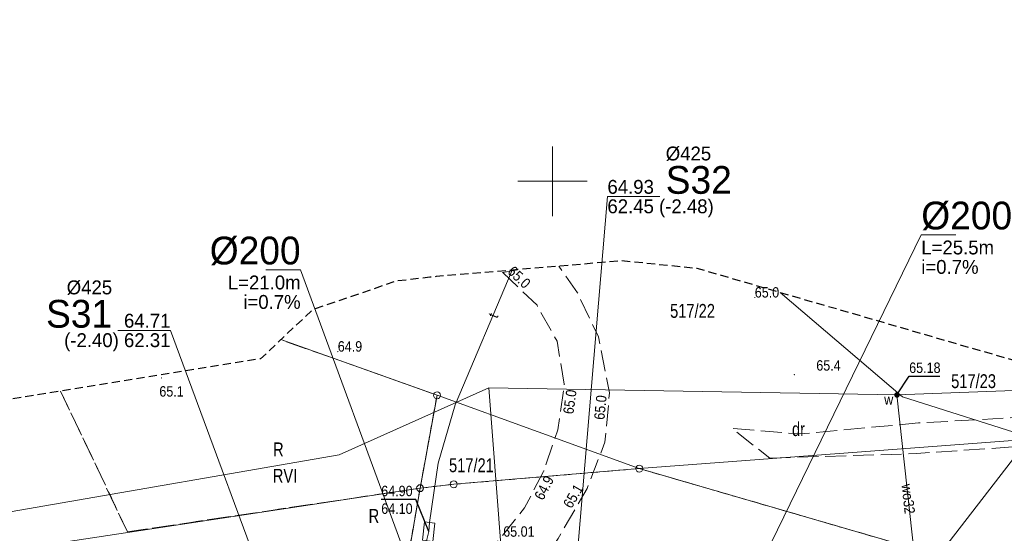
# Model space of a CAD drawing. Header units: metres. Extents: x 6473643 to 6474152, y 5887143 to 5887462.
# Tile 29 of 35: x 6473912 to 6473983, y 5887425 to 5887462. Entities that reach past the tile are written whole.
import ezdxf
from ezdxf.enums import TextEntityAlignment as Align

# ---------------------------------------------------------------- set-up
doc = ezdxf.new("R2010")
doc.units = ezdxf.units.M
doc.header["$MEASUREMENT"] = 0
for name, pattern in [('0.5_0.5', [1, 0.5, -0.5]), ('1.5_0.5', [2, 1.5, -0.5]), ('2', [0.9, 0.6, -0.3]), ('219-500', [0])]:
    doc.linetypes.add(name, pattern=pattern)
doc.layers.get('0').update_dxf_attribs({"color": 2, "linetype": 'CONTINUOUS', "lineweight": 5})
for name, color, linetype in [('202-punkt graniczny', 7, 'CONTINUOUS'), ('203-punkt graniczny', 7, 'CONTINUOUS'), ('209-oznaczenie konturu klasyfikacyjnego', 7, 'CONTINUOUS'), ('210-oznaczenie konturu użytku gruntowego', 7, 'CONTINUOUS'), ('211-numer działki ewidencyjnej', 7, 'CONTINUOUS'), ('217-kontur klasyfikacyjny', 7, 'CONTINUOUS'), ('218-kontur użytku gruntowego', 7, 'CONTINUOUS'), ('219-działka ewidencyjna', 7, 'CONTINUOUS'), ('jezdnia', 7, 'CONTINUOUS'), ('komora podziemna', 7, 'CONTINUOUS'), ('pikieta naturalna', 7, 'CONTINUOUS'), ('pikieta naturalna-Atr2', 7, 'CONTINUOUS'), ('przewód telekomunikacyjny podziemny', 7, 'CONTINUOUS'), ('przewód telekomunikacyjny podziemny-Atr1', 7, 'CONTINUOUS'), ('przewód wodociągowy', 7, 'CONTINUOUS'), ('przewód wodociągowy-Atr1', 7, 'CONTINUOUS'), ('rzedna', 7, 'CONTINUOUS'), ('rzedna-Atr2', 7, 'CONTINUOUS'), ('rzedna-Atr3', 7, 'CONTINUOUS'), ('SJ_16_Liczby', 7, 'CONTINUOUS'), ('SJ_27_Wymiary', 7, 'CONTINUOUS'), ('Wstawianie ramki sekcyjnej z opisem', 7, 'CONTINUOUS'), ('Zakres', 7, 'CONTINUOUS'), ('zasuwa lub zawór', 7, 'CONTINUOUS'), ('zasuwa lub zawór-Atr17', 7, 'CONTINUOUS')]:
    doc.layers.add(name, color=color, linetype=linetype)
for name, color, linetype, lineweight in [('SJ_19_Opis_Pz_1', 7, 'CONTINUOUS', 20), ('SJ_26_Teksty', 7, 'CONTINUOUS', 20), ('SJ_28_Linie_odn', 7, 'CONTINUOUS', 20)]:
    doc.layers.add(name, color=color, linetype=linetype, lineweight=lineweight)
doc.styles.add('OPISOWY', font='GOTHIC.TTF')
doc.styles.get("Standard").update_dxf_attribs({"font": 'Working1250', "width": 0.75})

# ---------------------------------------------------------------- blocks, each defined once
blk = doc.blocks.new('202')
at = {"color": 0, "linetype": 'Continuous', "lineweight": 0}
blk.add_circle((0, 0), 0.25, dxfattribs=at)
blk = doc.blocks.new('203')
at = {"linetype": 'Continuous', "lineweight": 0}
h = blk.add_hatch(color=0, dxfattribs=at)
edge = h.paths.add_edge_path()
edge.add_arc((0, 0), 0.045, 0, 360)
blk = doc.blocks.new('PW01')
at = {"linetype": 'Continuous', "lineweight": 13}
h = blk.add_hatch(color=0, dxfattribs=at)
edge = h.paths.add_edge_path()
edge.add_arc((0, 0), 0.045, 0, 360)
blk = doc.blocks.new('US25')
at = {"linetype": 'Continuous', "lineweight": 0}
h = blk.add_hatch(color=0, dxfattribs=at)
edge = h.paths.add_edge_path()
edge.add_arc((0, 0), 0.2, 0, 360)

msp = doc.modelspace()

# ---------------------------------------------------------------- linework, layer by layer
at = {"layer": '217-kontur klasyfikacyjny', "color": 3, "linetype": '1.5_0.5', "lineweight": 18, "flags": 128}
for points in [[(6473941.68, 5887434.6), (6473930.431, 5887438.599)], [(6473919.39, 5887424.76), (6473914.573, 5887434.886)], [(6473914.573, 5887434.886), (6473919.39, 5887424.76)], [(6473940.46, 5887427.91), (6473941.68, 5887434.6)], [(6473940.46, 5887427.91), (6473919.39, 5887424.76)], [(6473919.39, 5887424.76), (6473940.46, 5887427.91)], [(6473939.74, 5887423.77), (6473940.46, 5887427.91)]]:
    msp.add_lwpolyline(points, dxfattribs=at)
at = {"layer": '218-kontur użytku gruntowego', "color": 3, "linetype": '0.5_0.5', "lineweight": 18, "flags": 128}
for points in [[(6473941.68, 5887434.6), (6473930.431, 5887438.599)], [(6473930.431, 5887438.599), (6473941.68, 5887434.6)], [(6473919.39, 5887424.76), (6473914.573, 5887434.886)], [(6473914.573, 5887434.886), (6473919.39, 5887424.76)], [(6473940.46, 5887427.91), (6473941.68, 5887434.6)], [(6473941.68, 5887434.6), (6473940.46, 5887427.91)], [(6473956.24, 5887429.32), (6473942.88, 5887428.19)], [(6473942.88, 5887428.19), (6473956.24, 5887429.32)], [(6473988.85, 5887419.85), (6473956.24, 5887429.32)], [(6473956.24, 5887429.32), (6473988.85, 5887419.85)], [(6473940.46, 5887427.91), (6473919.39, 5887424.76)], [(6473919.39, 5887424.76), (6473940.46, 5887427.91)], [(6473940.46, 5887427.91), (6473939.74, 5887423.77)], [(6473939.74, 5887423.77), (6473940.46, 5887427.91)], [(6473942.88, 5887428.19), (6473940.46, 5887427.91)], [(6473940.46, 5887427.91), (6473942.88, 5887428.19)]]:
    msp.add_lwpolyline(points, dxfattribs=at)
at = {"layer": '219-działka ewidencyjna', "color": 7, "linetype": '219-500', "lineweight": 18, "flags": 128}
for points in [[(6473966.385, 5887441.988), (6473975.19, 5887434.48)], [(6473930.431, 5887438.599), (6473941.68, 5887434.6)], [(6473940.46, 5887427.91), (6473941.68, 5887434.6)], [(6473941.68, 5887434.6), (6473956.24, 5887429.32)], [(6473975.19, 5887434.48), (6473984.72, 5887431.46)], [(6473956.24, 5887429.32), (6473984.72, 5887431.46)], [(6473942.88, 5887428.19), (6473956.24, 5887429.32)], [(6473988.85, 5887419.85), (6473956.24, 5887429.32)], [(6473907.64, 5887422.94), (6473940.46, 5887427.91)], [(6473939.74, 5887423.77), (6473940.46, 5887427.91)], [(6473940.46, 5887427.91), (6473942.88, 5887428.19)]]:
    msp.add_lwpolyline(points, dxfattribs=at)
at = {"layer": 'jezdnia', "color": 7, "linetype": '1.5_0.5', "lineweight": 18, "flags": 128}
for points in [[(6473946.41, 5887443.43), (6473948.88, 5887441.07), (6473950.32, 5887438.49), (6473950.84, 5887435.37), (6473950.38, 5887432.11), (6473949.37, 5887429.15), (6473947.98, 5887426.49), (6473946.11, 5887424.13), (6473943.84, 5887422.37), (6473940.76, 5887420.96), (6473916.82, 5887417.41), (6473895.04, 5887414.43), (6473867, 5887409.72), (6473833.05, 5887403.88), (6473805.95, 5887400.1), (6473787.34, 5887397.69), (6473759.2, 5887392.55), (6473739.04, 5887389.64), (6473723, 5887386.38), (6473713.25, 5887385.69), (6473709.65, 5887390.23), (6473706.27, 5887371.52), (6473706.82, 5887372.47), (6473707.25, 5887373.21), (6473707.72, 5887373.93), (6473708.22, 5887374.62), (6473708.75, 5887375.29), (6473709.16, 5887375.76), (6473709.32, 5887375.94), (6473709.92, 5887376.55), (6473710.55, 5887377.14), (6473711.2, 5887377.69), (6473711.88, 5887378.21), (6473712.58, 5887378.7), (6473713.31, 5887379.15), (6473714.06, 5887379.57), (6473724.74, 5887381.88), (6473740.03, 5887385.36), (6473759.56, 5887388.43), (6473787.79, 5887393.03), (6473807.9, 5887395.58), (6473834.09, 5887400.02), (6473867.44, 5887405.76), (6473877.56, 5887406.9), (6473895.49, 5887410.16), (6473917.33, 5887413.45), (6473945.64, 5887418.6), (6473948.37, 5887421.24), (6473950.39, 5887424.29), (6473952.48, 5887427.88), (6473953.76, 5887431.21), (6473954.1, 5887434.77), (6473953.31, 5887438.8), (6473951.8, 5887441.96), (6473950.44, 5887443.886)], [(6473947.47, 5887443.635), (6473946.41, 5887443.43)], [(6473994.436, 5887433.509), (6473987.4, 5887433.22), (6473976.36, 5887432.6), (6473967.73, 5887431.81), (6473962.93, 5887432.2), (6473965.64, 5887430.07)], [(6473965.64, 5887430.07), (6473976.2, 5887430.4), (6473983.12, 5887430.88), (6473989.89, 5887431.24), (6473997.01, 5887431.51), (6473998.102, 5887431.577)]]:
    msp.add_lwpolyline(points, dxfattribs=at)
at = {"layer": 'komora podziemna', "color": 30, "linetype": 'Continuous', "lineweight": 18, "flags": 128}
msp.add_lwpolyline([(6473941.53, 5887425.4), (6473941.37, 5887424.07), (6473940.62, 5887424.16), (6473940.78, 5887425.49)], close=True, dxfattribs=at)
at = {"layer": 'przewód telekomunikacyjny podziemny', "color": 30, "linetype": 'Continuous', "lineweight": 18, "flags": 128}
for points in [[(6473941.08, 5887424.78), (6473941.13, 5887425.44), (6473941.76, 5887429.71), (6473942.99, 5887433.91), (6473947.084, 5887443.602)], [(6473940.92, 5887424.11), (6473941.08, 5887424.78)]]:
    msp.add_lwpolyline(points, dxfattribs=at)
at = {"layer": 'przewód wodociągowy', "color": 5, "linetype": 'Continuous', "lineweight": 18, "flags": 128}
for points in [[(6473708.9, 5887392.18), (6473749.25, 5887395.63), (6473764.89, 5887398.29), (6473787.37, 5887402.02), (6473819.75, 5887407.96), (6473863.45, 5887416.67), (6473889.72, 5887422.54), (6473934.62, 5887430.32), (6473945.42, 5887435.13)], [(6473945.42, 5887435.13), (6473946.27, 5887423.83), (6473945.86, 5887423.76), (6473943.72, 5887423.36), (6473907.84, 5887417.68), (6473884.69, 5887413.4), (6473884.04, 5887413.34)], [(6473945.42, 5887435.13), (6473974.8, 5887434.62), (6473984.52, 5887434.99), (6473989.185, 5887435.367)], [(6473978.13, 5887404.17), (6473974.8, 5887434.62)]]:
    msp.add_lwpolyline(points, dxfattribs=at)
at = {"layer": 'rzedna-Atr2', "color": 7, "flags": 128}
for points in [[(6473974.8, 5887434.62), (6473975.68, 5887435.97), (6473977.893, 5887435.97)], [(6473941.08, 5887424.78), (6473940.16, 5887427.1), (6473937.66, 5887427.1)]]:
    msp.add_lwpolyline(points, dxfattribs=at)
at = {"layer": 'SJ_26_Teksty'}
for p, q in [((6473964.259, 5887420.969), (6473976.549, 5887446.134)), ((6473976.549, 5887446.134), (6473979.049, 5887446.134)), ((6473931.854, 5887443.614), (6473929.354, 5887443.614)), ((6473941.161, 5887418.326), (6473931.854, 5887443.614))]:
    msp.add_line(p, q, dxfattribs=at)
at = {"layer": 'SJ_28_Linie_odn'}
for points in [[(6473951.513, 5887419.9), (6473953.948, 5887448.898), (6473957.728, 5887448.898)], [(6473977.006, 5887422.038), (6473990.949, 5887440.078), (6473994.729, 5887440.078)], [(6473930.808, 5887416.752), (6473922.481, 5887439.261), (6473918.702, 5887439.261)]]:
    msp.add_lwpolyline(points, dxfattribs=at)
at = {"layer": 'Wstawianie ramki sekcyjnej z opisem', "color": 7, "linetype": 'Continuous', "lineweight": 13, "flags": 128}
for points in [[(6473950, 5887447.5), (6473950, 5887452.5)], [(6473947.5, 5887450), (6473952.5, 5887450)]]:
    msp.add_lwpolyline(points, dxfattribs=at)
at = {"layer": 'Zakres', "color": 5, "linetype": '2', "lineweight": 25, "flags": 128}
msp.add_lwpolyline([(6473676.81, 5887213.41), (6473667.74, 5887202.78), (6473659.01, 5887210.45), (6473646.22, 5887197.22), (6473711.04, 5887142.9), (6473724.09, 5887158.77), (6473713.27, 5887167.89), (6473715.19, 5887174.47), (6473715.74, 5887184.78), (6473715.02, 5887190.22), (6473713.69, 5887194.31), (6473713.69, 5887194.33), (6473711.51, 5887200.99), (6473711.05, 5887203.97), (6473710.6, 5887215.32), (6473712.4, 5887257.5), (6473712.5, 5887259.36), (6473715.25, 5887262.64), (6473716.97, 5887268.72), (6473717.54, 5887277.85), (6473718.7, 5887278.96), (6473734.03, 5887282.03), (6473761.49, 5887287.53), (6473786, 5887292.44), (6473816.32, 5887298.52), (6473820.72, 5887299.06), (6473856.75, 5887303.47), (6473865.02, 5887304.48), (6473879.04, 5887305.39), (6473905.86, 5887307.1), (6473929.16, 5887308.6), (6473952.76, 5887310.13), (6474012.11, 5887313.94), (6474012.19, 5887313.95), (6474034, 5887315.47), (6474034.15, 5887315.48), (6474067.2, 5887318.1), (6474070.83, 5887312.27), (6474109.78, 5887315.84), (6474119.74, 5887323.71), (6474125.77, 5887325.76), (6474130.41, 5887330.13), (6474132.82, 5887336.03), (6474132.55, 5887342.4), (6474129.75, 5887353.12), (6474127.58, 5887357.86), (6474123.91, 5887361.57), (6474119.19, 5887363.8), (6474113.99, 5887364.28), (6474112.58, 5887364.16), (6474098.55, 5887363.03), (6474089.61, 5887362.31), (6474048.91, 5887359.22), (6474048.87, 5887359.21), (6474015.96, 5887356.62), (6474003.54, 5887355.64), (6473983.11, 5887354.1), (6473951.21, 5887351.69), (6473913.79, 5887348.86), (6473912.21, 5887362.74), (6473912.21, 5887362.79), (6473909.47, 5887386.25), (6473908.51, 5887394.39), (6473921.49, 5887396.5), (6473947.61, 5887400.73), (6473971.66, 5887401.95), (6473989.34, 5887403.75), (6473994.99, 5887406.17), (6473999.9, 5887409.71), (6474003.01, 5887414.9), (6474003.81, 5887420.89), (6474002.18, 5887426.72), (6473998.38, 5887431.43), (6473993.03, 5887434.25), (6473960.42, 5887443.72), (6473954.98, 5887444.27), (6473941.62, 5887443.14), (6473941.16, 5887443.09), (6473938.74, 5887442.81), (6473932.71, 5887440.75), (6473928.97, 5887437.22), (6473827.76, 5887420.81), (6473827.74, 5887420.8), (6473818.01, 5887419.22), (6473821.59, 5887430.98), (6473827.8, 5887454.06), (6473804.74, 5887461.63), (6473793.55, 5887426.22), (6473796.12, 5887415.68), (6473722.82, 5887403.78), (6473688.63, 5887399.87), (6473687.59, 5887392.13), (6473687.54, 5887391.78), (6473687.03, 5887387.21), (6473674.53, 5887374.58), (6473675.94, 5887343.54), (6473681.38, 5887331.77), (6473680.33, 5887310.02), (6473679.31, 5887290.85), (6473677.82, 5887267.61), (6473677.79, 5887266.94), (6473677.55, 5887254.53), (6473677.46, 5887250.52), (6473677.46, 5887250.48), (6473677.12, 5887232.81), (6473677.12, 5887232.77), (6473676.91, 5887220.36), (6473676.91, 5887220.34), (6473676.81, 5887213.91)], close=True, dxfattribs=at)

# ---------------------------------------------------------------- block references
at = {"layer": '202-punkt graniczny', "color": 7, "linetype": 'Continuous', "lineweight": 18}
for p in [(6473941.68, 5887434.6), (6473956.24, 5887429.32), (6473940.46, 5887427.91), (6473942.88, 5887428.19)]:
    msp.add_blockref('202', p, dxfattribs=at)
at = {"layer": '203-punkt graniczny', "color": 7, "linetype": 'Continuous', "lineweight": 18}
msp.add_blockref('203', (6473975.19, 5887434.48), dxfattribs=at)
at = {"layer": 'pikieta naturalna', "color": 7, "linetype": 'Continuous', "lineweight": 13}
for p in [(6473946.41, 5887443.43), (6473946.41, 5887443.43), (6473964.56, 5887441.63), (6473934.53, 5887437.74), (6473921.84, 5887435.84), (6473967.41, 5887436.08), (6473950.84, 5887435.37), (6473950.84, 5887435.37), (6473954.1, 5887434.77), (6473954.1, 5887434.77), (6473949.37, 5887429.15), (6473949.37, 5887429.15), (6473952.48, 5887427.88), (6473952.48, 5887427.88)]:
    msp.add_blockref('PW01', p, dxfattribs=at)
at = {"layer": 'rzedna', "color": 7, "linetype": 'Continuous', "lineweight": 18}
for p in [(6473974.8, 5887434.62), (6473941.08, 5887424.78)]:
    msp.add_blockref('PW01', p, dxfattribs=at)
at = {"layer": 'zasuwa lub zawór', "color": 5, "linetype": 'Continuous', "lineweight": 18}
msp.add_blockref('US25', (6473974.8, 5887434.62), dxfattribs=at)

# ---------------------------------------------------------------- texts
at = {"layer": '209-oznaczenie konturu klasyfikacyjnego', "color": 3, "linetype": 'Continuous', "lineweight": 18, "width": 0.79}
msp.add_text('RVI', height=1, dxfattribs=at).set_placement((6473929.85, 5887428.3))
at = {"layer": '210-oznaczenie konturu użytku gruntowego', "color": 3, "linetype": 'Continuous', "lineweight": 18, "width": 0.79}
for s, p in [('dr', (6473967.24, 5887431.66)), ('R', (6473929.87, 5887430.2)), ('R', (6473936.75, 5887425.41))]:
    msp.add_text(s, height=1, dxfattribs=at).set_placement(p)
at = {"layer": '211-numer działki ewidencyjnej', "color": 7, "linetype": 'Continuous', "lineweight": 18, "width": 0.79}
for s, p in [('517/22', (6473958.46, 5887440.17)), ('517/23', (6473978.7, 5887435.11)), ('517/21', (6473942.54, 5887429.06))]:
    msp.add_text(s, height=1, dxfattribs=at).set_placement(p)
at = {"layer": 'pikieta naturalna-Atr2', "color": 7, "width": 0.9}
for s, rotation, p in [('65.0', 316.305, (6473946.7, 5887443.43)), ('65.0', 316.305, (6473946.7, 5887443.43)), ('65.0', 81.968, (6473951.49, 5887433.2)), ('65.0', 81.968, (6473951.49, 5887433.2)), ('65.0', 84.544, (6473953.73, 5887432.81)), ('65.0', 84.544, (6473953.73, 5887432.81)), ('64.9', 62.41, (6473949.31, 5887426.98)), ('64.9', 62.41, (6473949.31, 5887426.98)), ('65.1', 59.793, (6473951.36, 5887426.39)), ('65.1', 59.793, (6473951.36, 5887426.39))]:
    msp.add_text(s, height=0.75, rotation=rotation, dxfattribs=at).set_placement(p)
for s, p in [('65.0', (6473964.56, 5887441.63)), ('64.9', (6473934.53, 5887437.74)), ('65.4', (6473968.99, 5887436.37))]:
    msp.add_text(s, height=0.75, dxfattribs=at).set_placement(p)
msp.add_text('65.1', height=0.75, dxfattribs=at).set_placement((6473921.68, 5887435.25), align=Align.TOP_LEFT)
at = {"layer": 'przewód telekomunikacyjny podziemny-Atr1', "color": 30, "width": 0.9}
msp.add_text('t', height=0.75, rotation=67.101, dxfattribs=at).set_placement((6473945.66, 5887440.23), align=Align.MIDDLE_LEFT)
at = {"layer": 'przewód wodociągowy-Atr1', "color": 5, "width": 0.9}
msp.add_text('wo32', height=0.75, rotation=276.241, dxfattribs=at).set_placement((6473975.5, 5887428.21), align=Align.MIDDLE_LEFT)
at = {"layer": 'rzedna-Atr2', "color": 7, "width": 0.9}
for s, p in [('65.18', (6473975.68, 5887435.978)), ('64.90', (6473937.66, 5887427.107)), ('65.01', (6473946.444, 5887424.188))]:
    msp.add_text(s, height=0.75, dxfattribs=at).set_placement(p, align=Align.BOTTOM_LEFT)
at = {"layer": 'rzedna-Atr3', "color": 7, "width": 0.9}
msp.add_text('64.10', height=0.75, dxfattribs=at).set_placement((6473937.66, 5887425.832), align=Align.BOTTOM_LEFT)
at = {"layer": 'SJ_16_Liczby', "style": 'OPISOWY'}
for s, p in [('L=25.5m', (6473976.549, 5887444.734)), ('i=0.7%', (6473976.549, 5887443.334))]:
    msp.add_text(s, height=1, dxfattribs=at).set_placement(p)
for s, p in [('L=21.0m', (6473931.854, 5887442.214)), ('i=0.7%', (6473931.854, 5887440.814))]:
    msp.add_text(s, height=1, dxfattribs=at).set_placement(p, align=Align.RIGHT)
at = {"layer": 'SJ_19_Opis_Pz_1', "style": 'OPISOWY'}
for s, height, p in [('%%C425', 1, (6473958.148, 5887451.498)), ('S32', 2, (6473958.148, 5887449.098))]:
    msp.add_text(s, height=height, dxfattribs=at).set_placement(p)
for s, height, p in [('%%C425', 1, (6473918.281, 5887441.861)), ('S31', 2, (6473918.281, 5887439.461))]:
    msp.add_text(s, height=height, dxfattribs=at).set_placement(p, align=Align.RIGHT)
at = {"layer": 'SJ_26_Teksty', "style": 'OPISOWY'}
for s, p in [('64.93', (6473953.948, 5887449.098)), ('62.45 (-2.48)', (6473953.948, 5887447.698))]:
    msp.add_text(s, height=1, dxfattribs=at).set_placement(p)
for s, p in [('64.71', (6473922.481, 5887439.461)), ('(-2.40) 62.31', (6473922.481, 5887438.061))]:
    msp.add_text(s, height=1, dxfattribs=at).set_placement(p, align=Align.RIGHT)
at = {"layer": 'SJ_27_Wymiary', "style": 'OPISOWY'}
msp.add_text('%%C200', height=2, dxfattribs=at).set_placement((6473976.549, 5887446.534))
msp.add_text('%%C200', height=2, dxfattribs=at).set_placement((6473931.854, 5887444.014), align=Align.RIGHT)
at = {"layer": 'zasuwa lub zawór-Atr17', "color": 5, "width": 0.9}
msp.add_text('w', height=0.75, dxfattribs=at).set_placement((6473973.88, 5887433.91))

doc.saveas('drawing.dxf')
